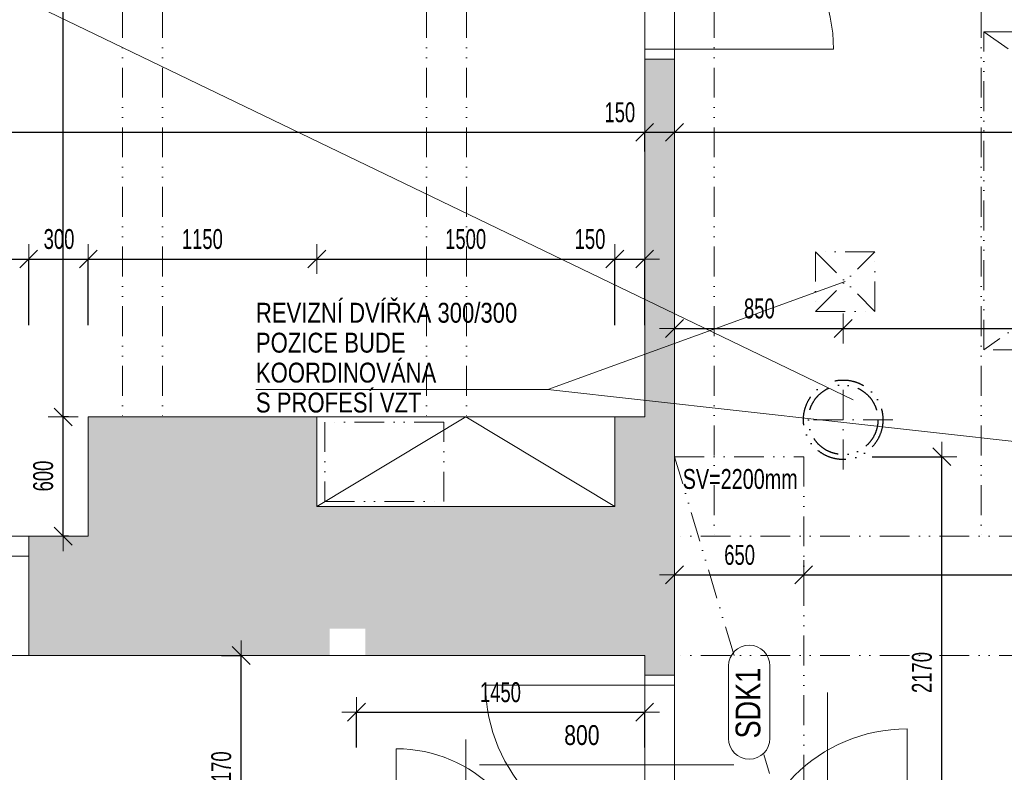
# Model space of a CAD drawing. Header units: millimetres. Extents: x -19372 to 59327, y -69634 to -42168.
# Tile 25 of 44: x -2853 to 2102, y -54755 to -50968. Entities that reach past the tile are written whole.
import ezdxf

# ---------------------------------------------------------------- set-up
doc = ezdxf.new("R2010")
doc.units = ezdxf.units.MM
doc.header["$PDMODE"] = 65
doc.linetypes.add('Cerchovana_1', pattern=[250, 150, -50, 0, -50])
doc.linetypes.add('JIS_09_15', pattern=[300, 150, -50, 0, -50, 0, -50])
for name, color, linetype, lineweight in [('XR$2$1.NP - STÁVAJÍCÍ_1', 7, 'Continuous', 25), ('XR$3$KOTY_1', 7, 'Continuous', 25), ('XR$4$VÝROBKY_1', 7, 'Continuous', 25), ('XR$7$1.NP - FILING_1', 7, 'Continuous', 25), ('XR$8$1.NP - NÁVRH_1', 7, 'Continuous', 25)]:
    doc.layers.add(name, color=color, linetype=linetype, lineweight=lineweight)
doc.styles.add('ARIAL', font='ARIAL.TTF')
doc.styles.add('ARIALNARROW', font='ARIALN.TTF')
doc.dimstyles.new('DIMSTYLE_3', dxfattribs={"dimtxt": 100, "dimasz": 150, "dimexe": 0, "dimexo": 0, "dimgap": 50, "dimtad": 2, "dimdec": 0, "dimrnd": 5, "dimdsep": 46, "dimtxsty": 'ARIALNARROW', "dimblk1": 'ALL_ML_STRICH', "dimblk2": 'ALL_ML_STRICH', "dimsah": 1, "dimcen": 0, "dimclrd": 6, "dimclre": 6, "dimclrt": 6, "dimadec": 0, "dimazin": 0, "dimtfac": 1, "dimtdec": 0, "dimtix": 1, "dimtmove": 2, "dimatfit": 3, "dimfxl": 0, "dimtzin": 0, "dimlwd": 0, "dimlwe": 13, "dimarcsym": 0})
doc.dimstyles.new('DIMSTYLE_4', dxfattribs={"dimtxt": 100, "dimasz": 150, "dimexe": 0, "dimexo": 0, "dimgap": 50, "dimtad": 2, "dimdec": 0, "dimrnd": 5, "dimdsep": 46, "dimtxsty": 'ARIALNARROW', "dimblk1": 'ALL_ML_STRICH', "dimblk2": 'ALL_ML_STRICH', "dimsah": 1, "dimcen": 0, "dimclrd": 6, "dimclre": 6, "dimclrt": 6, "dimadec": 0, "dimazin": 0, "dimtfac": 1, "dimtdec": 0, "dimtix": 1, "dimtmove": 2, "dimatfit": 3, "dimfxl": 0, "dimtvp": 1.2, "dimtzin": 0, "dimlwd": 0, "dimlwe": 13, "dimarcsym": 0})
doc.dimstyles.new('DIMSTYLE_5', dxfattribs={"dimtxt": 100, "dimasz": 150, "dimexe": 0, "dimexo": 0, "dimgap": 50, "dimtad": 2, "dimdec": 0, "dimrnd": 5, "dimdsep": 46, "dimtxsty": 'ARIALNARROW', "dimblk1": 'ALL_ML_STRICH', "dimblk2": 'ALL_ML_STRICH', "dimsah": 1, "dimcen": 0, "dimclrd": 6, "dimclre": 6, "dimclrt": 6, "dimadec": 0, "dimazin": 0, "dimtfac": 1, "dimtdec": 0, "dimtix": 1, "dimtmove": 2, "dimatfit": 3, "dimfxl": 0, "dimtvp": 1.2, "dimtzin": 0, "dimlwd": 0, "dimlwe": 13, "dimarcsym": 0})
doc.dimstyles.new('DIMSTYLE_7', dxfattribs={"dimtxt": 100, "dimasz": 150, "dimexe": 0, "dimexo": 0, "dimgap": 50, "dimtad": 2, "dimdec": 0, "dimrnd": 5, "dimzin": 12, "dimdsep": 46, "dimtxsty": 'ARIALNARROW', "dimblk1": 'ALL_ML_STRICH', "dimblk2": 'ALL_ML_STRICH', "dimsah": 1, "dimcen": 0, "dimclrd": 6, "dimclre": 6, "dimclrt": 6, "dimadec": 0, "dimazin": 0, "dimtfac": 1, "dimtdec": 0, "dimtix": 1, "dimtmove": 2, "dimatfit": 3, "dimfxl": 0, "dimtzin": 0, "dimlwd": 0, "dimlwe": 13, "dimarcsym": 0})
doc.dimstyles.new('DIMSTYLE_8', dxfattribs={"dimtxt": 100, "dimasz": 150, "dimexe": 0, "dimexo": 0, "dimgap": 50, "dimtad": 2, "dimdec": 0, "dimrnd": 5, "dimzin": 12, "dimdsep": 46, "dimtxsty": 'ARIALNARROW', "dimblk1": 'ALL_ML_STRICH', "dimblk2": 'ALL_ML_STRICH', "dimsah": 1, "dimcen": 0, "dimclrd": 6, "dimclre": 6, "dimclrt": 6, "dimadec": 0, "dimazin": 0, "dimtfac": 1, "dimtdec": 0, "dimtix": 1, "dimtmove": 2, "dimatfit": 3, "dimfxl": 0, "dimtzin": 0, "dimlwd": 0, "dimlwe": 13, "dimarcsym": 0})

# ---------------------------------------------------------------- blocks, each defined once
blk = doc.blocks.new('ALL_ML_STRICH')
at = {"color": 0, "linetype": 'ByBlock', "lineweight": -2}
for p, q in [((0, -0.5), (0, 0.5)), ((-1, 0), (0.5, 0)), ((-0.3, -0.3), (0.3, 0.3))]:
    blk.add_line(p, q, dxfattribs=at)
blk = doc.blocks.new('*D8')
at = {"layer": 'DEFPOINTS', "color": 6, "linetype": 'Continuous', "lineweight": 13}
for p in [(-11507.8, -51533.6), (-11507.8, -51534.2), (292.2, -51531.5)]:
    blk.add_point(p, dxfattribs=at)
at = {"layer": 'XR$3$KOTY_1', "color": 6, "linetype": 'Continuous', "lineweight": -2}
for p, q in [((-11507.8, -51633.6), (-11507.8, -51534.2)), ((-11507.8, -51534.2), (292.2, -51534.2)), ((292.2, -51631.5), (292.2, -51534.2))]:
    blk.add_line(p, q, dxfattribs=at)
at = {"layer": 'XR$3$KOTY_1', "color": 6, "linetype": 'Continuous', "lineweight": 13, "xscale": 150, "yscale": 150, "zscale": 150, "rotation": 180}
blk.add_blockref('ALL_ML_STRICH', (-11507.8, -51534.2), dxfattribs=at)
at = {"layer": 'XR$3$KOTY_1', "color": 6, "linetype": 'Continuous', "lineweight": 13, "xscale": 150, "yscale": 150, "zscale": 150}
blk.add_blockref('ALL_ML_STRICH', (292.2, -51534.2), dxfattribs=at)
at = {"layer": 'XR$3$KOTY_1', "color": 6, "linetype": 'Continuous', "lineweight": 13, "insert": (-5612.5, -51434.2), "char_height": 100, "width": 405.714, "attachment_point": 5, "style": 'ARIALNARROW'}
blk.add_mtext('\\W0.81;\\A1;{11800}', dxfattribs=at)
blk = doc.blocks.new('*D9')
at = {"layer": 'DEFPOINTS', "color": 6, "linetype": 'Continuous', "lineweight": 13}
for p in [(292.2, -51531.5), (292.2, -51534.2), (442.2, -51534.2)]:
    blk.add_point(p, dxfattribs=at)
at = {"layer": 'XR$3$KOTY_1', "color": 6, "linetype": 'Continuous', "lineweight": -2}
for p, q in [((292.2, -51631.5), (292.2, -51534.2)), ((292.2, -51534.2), (442.2, -51534.2)), ((442.2, -51534.2), (442.2, -51534.2))]:
    blk.add_line(p, q, dxfattribs=at)
at = {"layer": 'XR$3$KOTY_1', "color": 6, "linetype": 'Continuous', "lineweight": 13, "xscale": 150, "yscale": 150, "zscale": 150, "rotation": 180}
blk.add_blockref('ALL_ML_STRICH', (292.2, -51534.2), dxfattribs=at)
at = {"layer": 'XR$3$KOTY_1', "color": 6, "linetype": 'Continuous', "lineweight": 13, "xscale": 150, "yscale": 150, "zscale": 150}
blk.add_blockref('ALL_ML_STRICH', (442.2, -51534.2), dxfattribs=at)
at = {"layer": 'XR$3$KOTY_1', "color": 6, "linetype": 'Continuous', "lineweight": 13, "insert": (167, -51434.2), "char_height": 100, "width": 243.429, "attachment_point": 5, "style": 'ARIALNARROW'}
blk.add_mtext('\\W0.81;\\A1;{150}', dxfattribs=at)
blk = doc.blocks.new('*D10')
at = {"layer": 'DEFPOINTS', "color": 6, "linetype": 'Continuous', "lineweight": 13}
for p in [(442.2, -51534.2), (442.2, -51534.2), (5227.2, -51534.6)]:
    blk.add_point(p, dxfattribs=at)
at = {"layer": 'XR$3$KOTY_1', "color": 6, "linetype": 'Continuous', "lineweight": -2}
for p, q in [((5227.2, -51434.6), (5227.2, -51534.2)), ((442.2, -51534.2), (442.2, -51534.2)), ((442.2, -51534.2), (5227.2, -51534.2))]:
    blk.add_line(p, q, dxfattribs=at)
at = {"layer": 'XR$3$KOTY_1', "color": 6, "linetype": 'Continuous', "lineweight": 13, "xscale": 150, "yscale": 150, "zscale": 150, "rotation": 180}
blk.add_blockref('ALL_ML_STRICH', (442.2, -51534.2), dxfattribs=at)
at = {"layer": 'XR$3$KOTY_1', "color": 6, "linetype": 'Continuous', "lineweight": 13, "xscale": 150, "yscale": 150, "zscale": 150}
blk.add_blockref('ALL_ML_STRICH', (5227.2, -51534.2), dxfattribs=at)
at = {"layer": 'XR$3$KOTY_1', "color": 6, "linetype": 'Continuous', "lineweight": 13, "insert": (2833.6, -51434.2), "char_height": 100, "width": 324.571, "attachment_point": 5, "style": 'ARIALNARROW'}
blk.add_mtext('\\W0.81;\\A1;{4785}', dxfattribs=at)
blk = doc.blocks.new('*D69')
at = {"layer": 'DEFPOINTS', "color": 6, "linetype": 'Continuous', "lineweight": 13}
for p in [(142.2, -52171.9), (142.2, -52605), (292.2, -52605)]:
    blk.add_point(p, dxfattribs=at)
at = {"layer": 'XR$3$KOTY_1', "color": 6, "linetype": 'Continuous', "lineweight": -2}
for p, q in [((142.2, -52505), (142.2, -52171.9)), ((142.2, -52171.9), (292.2, -52171.9)), ((292.2, -52505), (292.2, -52171.9))]:
    blk.add_line(p, q, dxfattribs=at)
at = {"layer": 'XR$3$KOTY_1', "color": 6, "linetype": 'Continuous', "lineweight": 13, "xscale": 150, "yscale": 150, "zscale": 150, "rotation": 180}
blk.add_blockref('ALL_ML_STRICH', (142.2, -52171.9), dxfattribs=at)
at = {"layer": 'XR$3$KOTY_1', "color": 6, "linetype": 'Continuous', "lineweight": 13, "xscale": 150, "yscale": 150, "zscale": 150}
blk.add_blockref('ALL_ML_STRICH', (292.2, -52171.9), dxfattribs=at)
at = {"layer": 'XR$3$KOTY_1', "color": 6, "linetype": 'Continuous', "lineweight": 13, "insert": (17, -52071.9), "char_height": 100, "width": 243.429, "attachment_point": 5, "style": 'ARIALNARROW'}
blk.add_mtext('\\W0.81;\\A1;{150}', dxfattribs=at)
blk = doc.blocks.new('*D70')
at = {"layer": 'DEFPOINTS', "color": 6, "linetype": 'Continuous', "lineweight": 13}
for p in [(-2807.8, -52171.9), (-2807.8, -52605), (-2507.8, -52605)]:
    blk.add_point(p, dxfattribs=at)
at = {"layer": 'XR$3$KOTY_1', "color": 6, "linetype": 'Continuous', "lineweight": -2}
for p, q in [((-2807.8, -52505), (-2807.8, -52171.9)), ((-2807.8, -52171.9), (-2507.8, -52171.9)), ((-2507.8, -52505), (-2507.8, -52171.9))]:
    blk.add_line(p, q, dxfattribs=at)
at = {"layer": 'XR$3$KOTY_1', "color": 6, "linetype": 'Continuous', "lineweight": 13, "xscale": 150, "yscale": 150, "zscale": 150, "rotation": 180}
blk.add_blockref('ALL_ML_STRICH', (-2807.8, -52171.9), dxfattribs=at)
at = {"layer": 'XR$3$KOTY_1', "color": 6, "linetype": 'Continuous', "lineweight": 13, "xscale": 150, "yscale": 150, "zscale": 150}
blk.add_blockref('ALL_ML_STRICH', (-2507.8, -52171.9), dxfattribs=at)
at = {"layer": 'XR$3$KOTY_1', "color": 6, "linetype": 'Continuous', "lineweight": 13, "insert": (-2655.3, -52071.9), "char_height": 100, "width": 243.429, "attachment_point": 5, "style": 'ARIALNARROW'}
blk.add_mtext('\\W0.81;\\A1;{300}', dxfattribs=at)
blk = doc.blocks.new('*D71')
at = {"layer": 'DEFPOINTS', "color": 6, "linetype": 'Continuous', "lineweight": 13}
for p in [(-3707.8, -52171.9), (-3707.8, -52605), (-2807.8, -52605)]:
    blk.add_point(p, dxfattribs=at)
at = {"layer": 'XR$3$KOTY_1', "color": 6, "linetype": 'Continuous', "lineweight": -2}
for p, q in [((-3707.8, -52505), (-3707.8, -52171.9)), ((-3707.8, -52171.9), (-2807.8, -52171.9)), ((-2807.8, -52505), (-2807.8, -52171.9))]:
    blk.add_line(p, q, dxfattribs=at)
at = {"layer": 'XR$3$KOTY_1', "color": 6, "linetype": 'Continuous', "lineweight": 13, "xscale": 150, "yscale": 150, "zscale": 150, "rotation": 180}
blk.add_blockref('ALL_ML_STRICH', (-3707.8, -52171.9), dxfattribs=at)
at = {"layer": 'XR$3$KOTY_1', "color": 6, "linetype": 'Continuous', "lineweight": 13, "xscale": 150, "yscale": 150, "zscale": 150}
blk.add_blockref('ALL_ML_STRICH', (-2807.8, -52171.9), dxfattribs=at)
at = {"layer": 'XR$3$KOTY_1', "color": 6, "linetype": 'Continuous', "lineweight": 13, "insert": (-3255.3, -52071.9), "char_height": 100, "width": 243.429, "attachment_point": 5, "style": 'ARIALNARROW'}
blk.add_mtext('\\W0.81;\\A1;{900}', dxfattribs=at)
blk = doc.blocks.new('*D93')
at = {"layer": 'DEFPOINTS', "color": 6, "linetype": 'Continuous', "lineweight": 13}
for p in [(-1738.3, -54166.7), (-1738.3, -55336.7), (-1345.7, -55336.7)]:
    blk.add_point(p, dxfattribs=at)
at = {"layer": 'XR$3$KOTY_1', "color": 6, "linetype": 'Continuous', "lineweight": -2}
for p, q in [((-1838.3, -54166.7), (-1738.3, -54166.7)), ((-1738.3, -55336.7), (-1738.3, -54166.7)), ((-1445.7, -55336.7), (-1738.3, -55336.7))]:
    blk.add_line(p, q, dxfattribs=at)
at = {"layer": 'XR$3$KOTY_1', "color": 6, "linetype": 'Continuous', "lineweight": 13, "xscale": 150, "yscale": 150, "zscale": 150}
for p, rotation in [((-1738.3, -54166.7), 90), ((-1738.3, -55336.7), 270)]:
    blk.add_blockref('ALL_ML_STRICH', p, dxfattribs=dict(at, rotation=rotation))
at = {"layer": 'XR$3$KOTY_1', "color": 6, "linetype": 'Continuous', "lineweight": 13, "insert": (-1838.3, -54752.7), "char_height": 100, "width": 324.571, "attachment_point": 5, "rotation": 90, "style": 'ARIALNARROW'}
blk.add_mtext('\\W0.81;\\A1;{1170}', dxfattribs=at)
blk = doc.blocks.new('*D94')
at = {"layer": 'DEFPOINTS', "color": 6, "linetype": 'Continuous', "lineweight": 13}
for p in [(-1157.8, -54452.6), (-1157.8, -54730.7), (292.2, -54730.7)]:
    blk.add_point(p, dxfattribs=at)
at = {"layer": 'XR$3$KOTY_1', "color": 6, "linetype": 'Continuous', "lineweight": -2}
for p, q in [((-1157.8, -54630.7), (-1157.8, -54452.6)), ((-1157.8, -54452.6), (292.2, -54452.6)), ((292.2, -54630.7), (292.2, -54452.6))]:
    blk.add_line(p, q, dxfattribs=at)
at = {"layer": 'XR$3$KOTY_1', "color": 6, "linetype": 'Continuous', "lineweight": 13, "xscale": 150, "yscale": 150, "zscale": 150, "rotation": 180}
blk.add_blockref('ALL_ML_STRICH', (-1157.8, -54452.6), dxfattribs=at)
at = {"layer": 'XR$3$KOTY_1', "color": 6, "linetype": 'Continuous', "lineweight": 13, "xscale": 150, "yscale": 150, "zscale": 150}
blk.add_blockref('ALL_ML_STRICH', (292.2, -54452.6), dxfattribs=at)
at = {"layer": 'XR$3$KOTY_1', "color": 6, "linetype": 'Continuous', "lineweight": 13, "insert": (-433.9, -54352.6), "char_height": 100, "width": 324.571, "attachment_point": 5, "style": 'ARIALNARROW'}
blk.add_mtext('\\W0.81;\\A1;{1450}', dxfattribs=at)
blk = doc.blocks.new('*D104')
at = {"layer": 'DEFPOINTS', "color": 6, "linetype": 'Continuous', "lineweight": 13}
for p in [(-2507.8, -52966.7), (-2634.7, -53566.7), (-2507.8, -53566.7)]:
    blk.add_point(p, dxfattribs=at)
at = {"layer": 'XR$3$KOTY_1', "color": 6, "linetype": 'Continuous', "lineweight": -2}
for p, q in [((-2607.8, -52966.7), (-2634.7, -52966.7)), ((-2634.7, -53566.7), (-2634.7, -52966.7)), ((-2607.8, -53566.7), (-2634.7, -53566.7))]:
    blk.add_line(p, q, dxfattribs=at)
at = {"layer": 'XR$3$KOTY_1', "color": 6, "linetype": 'Continuous', "lineweight": 13, "xscale": 150, "yscale": 150, "zscale": 150}
for p, rotation in [((-2634.7, -52966.7), 90), ((-2634.7, -53566.7), 270)]:
    blk.add_blockref('ALL_ML_STRICH', p, dxfattribs=dict(at, rotation=rotation))
at = {"layer": 'XR$3$KOTY_1', "color": 6, "linetype": 'Continuous', "lineweight": 13, "insert": (-2734.7, -53264.1), "char_height": 100, "width": 243.429, "attachment_point": 5, "rotation": 90, "style": 'ARIALNARROW'}
blk.add_mtext('\\W0.81;\\A1;{600}', dxfattribs=at)
blk = doc.blocks.new('*D105')
at = {"layer": 'DEFPOINTS', "color": 6, "linetype": 'Continuous', "lineweight": 13}
for p in [(-2634.7, -47606.7), (-2634.7, -52966.7), (-2507.8, -52966.7)]:
    blk.add_point(p, dxfattribs=at)
at = {"layer": 'XR$3$KOTY_1', "color": 6, "linetype": 'Continuous', "lineweight": -2}
for p, q in [((-2734.7, -47606.7), (-2634.7, -47606.7)), ((-2634.7, -52966.7), (-2634.7, -47606.7)), ((-2607.8, -52966.7), (-2634.7, -52966.7))]:
    blk.add_line(p, q, dxfattribs=at)
at = {"layer": 'XR$3$KOTY_1', "color": 6, "linetype": 'Continuous', "lineweight": 13, "xscale": 150, "yscale": 150, "zscale": 150}
for p, rotation in [((-2634.7, -47606.7), 90), ((-2634.7, -52966.7), 270)]:
    blk.add_blockref('ALL_ML_STRICH', p, dxfattribs=dict(at, rotation=rotation))
at = {"layer": 'XR$3$KOTY_1', "color": 6, "linetype": 'Continuous', "lineweight": 13, "insert": (-2734.7, -50287.7), "char_height": 100, "width": 324.571, "attachment_point": 5, "rotation": 90, "style": 'ARIALNARROW'}
blk.add_mtext('\\W0.81;\\A1;{5360}', dxfattribs=at)
blk = doc.blocks.new('*D145')
at = {"layer": 'DEFPOINTS', "color": 6, "linetype": 'Continuous', "lineweight": 13}
for p in [(442.2, -53761.6), (442.2, -54166.7), (1092.2, -54166.7)]:
    blk.add_point(p, dxfattribs=at)
at = {"layer": 'XR$3$KOTY_1', "color": 6, "linetype": 'Continuous', "lineweight": -2}
for p, q in [((442.2, -53761.6), (442.2, -53761.6)), ((442.2, -53761.6), (1092.2, -53761.6)), ((1092.2, -53761.6), (1092.2, -53761.6))]:
    blk.add_line(p, q, dxfattribs=at)
at = {"layer": 'XR$3$KOTY_1', "color": 6, "linetype": 'Continuous', "lineweight": 13, "xscale": 150, "yscale": 150, "zscale": 150, "rotation": 180}
blk.add_blockref('ALL_ML_STRICH', (442.2, -53761.6), dxfattribs=at)
at = {"layer": 'XR$3$KOTY_1', "color": 6, "linetype": 'Continuous', "lineweight": 13, "xscale": 150, "yscale": 150, "zscale": 150}
blk.add_blockref('ALL_ML_STRICH', (1092.2, -53761.6), dxfattribs=at)
at = {"layer": 'XR$3$KOTY_1', "color": 6, "linetype": 'Continuous', "lineweight": 13, "insert": (769.7, -53661.6), "char_height": 100, "width": 243.429, "attachment_point": 5, "style": 'ARIALNARROW'}
blk.add_mtext('\\W0.81;\\A1;{650}', dxfattribs=at)
blk = doc.blocks.new('*D146')
at = {"layer": 'DEFPOINTS', "color": 6, "linetype": 'Continuous', "lineweight": 13}
for p in [(1092.2, -53761.6), (4577.2, -54118.5), (1092.2, -54166.7)]:
    blk.add_point(p, dxfattribs=at)
at = {"layer": 'XR$3$KOTY_1', "color": 6, "linetype": 'Continuous', "lineweight": -2}
for p, q in [((1092.2, -53761.6), (1092.2, -53761.6)), ((1092.2, -53761.6), (4577.2, -53761.6)), ((4577.2, -53761.6), (4577.2, -53761.6))]:
    blk.add_line(p, q, dxfattribs=at)
at = {"layer": 'XR$3$KOTY_1', "color": 6, "linetype": 'Continuous', "lineweight": 13, "xscale": 150, "yscale": 150, "zscale": 150, "rotation": 180}
blk.add_blockref('ALL_ML_STRICH', (1092.2, -53761.6), dxfattribs=at)
at = {"layer": 'XR$3$KOTY_1', "color": 6, "linetype": 'Continuous', "lineweight": 13, "xscale": 150, "yscale": 150, "zscale": 150}
blk.add_blockref('ALL_ML_STRICH', (4577.2, -53761.6), dxfattribs=at)
at = {"layer": 'XR$3$KOTY_1', "color": 6, "linetype": 'Continuous', "lineweight": 13, "insert": (2833.6, -53661.6), "char_height": 100, "width": 324.571, "attachment_point": 5, "style": 'ARIALNARROW'}
blk.add_mtext('\\W0.81;\\A1;{3485}', dxfattribs=at)
blk = doc.blocks.new('*D277')
at = {"layer": 'DEFPOINTS', "color": 6, "linetype": 'Continuous', "lineweight": 13}
for p in [(-1357.8, -52171.9), (142.2, -52605), (-1357.8, -52715)]:
    blk.add_point(p, dxfattribs=at)
at = {"layer": 'XR$3$KOTY_1', "color": 6, "linetype": 'Continuous', "lineweight": -2}
for p, q in [((-1357.8, -52171.9), (-1357.8, -52171.9)), ((-1357.8, -52171.9), (142.2, -52171.9)), ((142.2, -52505), (142.2, -52171.9))]:
    blk.add_line(p, q, dxfattribs=at)
at = {"layer": 'XR$3$KOTY_1', "color": 6, "linetype": 'Continuous', "lineweight": 13, "xscale": 150, "yscale": 150, "zscale": 150, "rotation": 180}
blk.add_blockref('ALL_ML_STRICH', (-1357.8, -52171.9), dxfattribs=at)
at = {"layer": 'XR$3$KOTY_1', "color": 6, "linetype": 'Continuous', "lineweight": 13, "xscale": 150, "yscale": 150, "zscale": 150}
blk.add_blockref('ALL_ML_STRICH', (142.2, -52171.9), dxfattribs=at)
at = {"layer": 'XR$3$KOTY_1', "color": 6, "linetype": 'Continuous', "lineweight": 13, "insert": (-608.9, -52071.9), "char_height": 100, "width": 324.571, "attachment_point": 5, "style": 'ARIALNARROW'}
blk.add_mtext('\\W0.81;\\A1;{1500}', dxfattribs=at)
blk = doc.blocks.new('*D278')
at = {"layer": 'DEFPOINTS', "color": 6, "linetype": 'Continuous', "lineweight": 13}
for p in [(-2507.8, -52171.9), (-2507.8, -52605), (-1357.8, -52715)]:
    blk.add_point(p, dxfattribs=at)
at = {"layer": 'XR$3$KOTY_1', "color": 6, "linetype": 'Continuous', "lineweight": -2}
for p, q in [((-2507.8, -52505), (-2507.8, -52171.9)), ((-2507.8, -52171.9), (-1357.8, -52171.9)), ((-1357.8, -52171.9), (-1357.8, -52171.9))]:
    blk.add_line(p, q, dxfattribs=at)
at = {"layer": 'XR$3$KOTY_1', "color": 6, "linetype": 'Continuous', "lineweight": 13, "xscale": 150, "yscale": 150, "zscale": 150, "rotation": 180}
blk.add_blockref('ALL_ML_STRICH', (-2507.8, -52171.9), dxfattribs=at)
at = {"layer": 'XR$3$KOTY_1', "color": 6, "linetype": 'Continuous', "lineweight": 13, "xscale": 150, "yscale": 150, "zscale": 150}
blk.add_blockref('ALL_ML_STRICH', (-1357.8, -52171.9), dxfattribs=at)
at = {"layer": 'XR$3$KOTY_1', "color": 6, "linetype": 'Continuous', "lineweight": 13, "insert": (-1933.9, -52071.9), "char_height": 100, "width": 324.571, "attachment_point": 5, "style": 'ARIALNARROW'}
blk.add_mtext('\\W0.81;\\A1;{1150}', dxfattribs=at)
blk = doc.blocks.new('*D294')
at = {"layer": 'DEFPOINTS', "color": 6, "linetype": 'Continuous', "lineweight": 13}
for p in [(1092.2, -53166.7), (1092.2, -55336.7), (1787.3, -55336.7)]:
    blk.add_point(p, dxfattribs=at)
at = {"layer": 'XR$3$KOTY_1', "color": 6, "linetype": 'Continuous', "lineweight": -2}
for p, q in [((1437.3, -53166.7), (1787.3, -53166.7)), ((1787.3, -55336.7), (1787.3, -53166.7)), ((1787.3, -55336.7), (1787.3, -55336.7))]:
    blk.add_line(p, q, dxfattribs=at)
at = {"layer": 'XR$3$KOTY_1', "color": 6, "linetype": 'Continuous', "lineweight": 13, "xscale": 150, "yscale": 150, "zscale": 150}
for p, rotation in [((1787.3, -53166.7), 90), ((1787.3, -55336.7), 270)]:
    blk.add_blockref('ALL_ML_STRICH', p, dxfattribs=dict(at, rotation=rotation))
at = {"layer": 'XR$3$KOTY_1', "color": 6, "linetype": 'Continuous', "lineweight": 13, "insert": (1687.3, -54252.7), "char_height": 100, "width": 324.571, "attachment_point": 5, "rotation": 90, "style": 'ARIALNARROW'}
blk.add_mtext('\\W0.81;\\A1;{2170}', dxfattribs=at)
blk = doc.blocks.new('*D296')
at = {"layer": 'DEFPOINTS', "color": 6, "linetype": 'Continuous', "lineweight": 13}
for p in [(442.2, -52521.3), (442.2, -52849.6), (1290.9, -52980.8)]:
    blk.add_point(p, dxfattribs=at)
at = {"layer": 'XR$3$KOTY_1', "color": 6, "linetype": 'Continuous', "lineweight": -2}
for p, q in [((442.2, -52521.3), (442.2, -52521.3)), ((442.2, -52521.3), (1290.9, -52521.3)), ((1290.9, -52521.3), (1290.9, -52521.3))]:
    blk.add_line(p, q, dxfattribs=at)
at = {"layer": 'XR$3$KOTY_1', "color": 6, "linetype": 'Continuous', "lineweight": 13, "xscale": 150, "yscale": 150, "zscale": 150, "rotation": 180}
blk.add_blockref('ALL_ML_STRICH', (442.2, -52521.3), dxfattribs=at)
at = {"layer": 'XR$3$KOTY_1', "color": 6, "linetype": 'Continuous', "lineweight": 13, "xscale": 150, "yscale": 150, "zscale": 150}
blk.add_blockref('ALL_ML_STRICH', (1290.9, -52521.3), dxfattribs=at)
at = {"layer": 'XR$3$KOTY_1', "color": 6, "linetype": 'Continuous', "lineweight": 13, "insert": (869.1, -52421.3), "char_height": 100, "width": 243.429, "attachment_point": 5, "style": 'ARIALNARROW'}
blk.add_mtext('\\W0.81;\\A1;{850}', dxfattribs=at)
blk = doc.blocks.new('*D297')
at = {"layer": 'DEFPOINTS', "color": 6, "linetype": 'Continuous', "lineweight": 13}
for p in [(1290.9, -52521.3), (1290.9, -52980.8), (4378.4, -52980.8)]:
    blk.add_point(p, dxfattribs=at)
at = {"layer": 'XR$3$KOTY_1', "color": 6, "linetype": 'Continuous', "lineweight": -2}
for p, q in [((1290.9, -52521.3), (1290.9, -52521.3)), ((1290.9, -52521.3), (4378.4, -52521.3)), ((4378.4, -52521.3), (4378.4, -52521.3))]:
    blk.add_line(p, q, dxfattribs=at)
at = {"layer": 'XR$3$KOTY_1', "color": 6, "linetype": 'Continuous', "lineweight": 13, "xscale": 150, "yscale": 150, "zscale": 150, "rotation": 180}
blk.add_blockref('ALL_ML_STRICH', (1290.9, -52521.3), dxfattribs=at)
at = {"layer": 'XR$3$KOTY_1', "color": 6, "linetype": 'Continuous', "lineweight": 13, "xscale": 150, "yscale": 150, "zscale": 150}
blk.add_blockref('ALL_ML_STRICH', (4378.4, -52521.3), dxfattribs=at)
at = {"layer": 'XR$3$KOTY_1', "color": 6, "linetype": 'Continuous', "lineweight": 13, "insert": (2833.6, -52421.3), "char_height": 100, "width": 324.571, "attachment_point": 5, "style": 'ARIALNARROW'}
blk.add_mtext('\\W0.81;\\A1;{3085}', dxfattribs=at)

msp = doc.modelspace()

# ---------------------------------------------------------------- hatches: boundary and pattern name
at = {"layer": 'XR$7$1.NP - FILING_1', "linetype": 'Continuous', "lineweight": 13}
msp.add_hatch(color=254, dxfattribs=at).paths.add_polyline_path([(-1113.5, -54166.7), (292.2, -54166.7), (292.2, -54266.7), (442.2, -54266.7), (442.2, -51166.7), (292.2, -51166.7), (292.2, -52966.7), (142.2, -52966.7), (142.2, -53416.7), (-1357.8, -53416.7), (-1357.8, -52966.7), (-2507.8, -52966.7), (-2507.8, -53566.7), (-2807.8, -53566.7), (-2807.8, -54166.7), (-1293.6, -54166.7), (-1293.6, -54032.2), (-1113.5, -54032.2)])

# ---------------------------------------------------------------- linework, layer by layer
at = {"layer": 'XR$2$1.NP - STÁVAJÍCÍ_1', "color": 8, "linetype": 'JIS_09_15', "lineweight": 13}
for p, q in [((-2335.3, -47606.7), (-2335.3, -52966.7)), ((-2135.3, -47606.7), (-2135.3, -52966.7)), ((-805.3, -47606.7), (-805.3, -52966.7)), ((-605.3, -47606.7), (-605.3, -52966.7)), ((642.2, -47606.7), (642.2, -53566.7)), ((1984.7, -47606.7), (1984.7, -53566.7)), ((5227.2, -53566.7), (442.2, -53566.7)), ((-2807.8, -54166.7), (-3707.8, -54166.7)), ((5227.2, -54166.7), (442.2, -54166.7))]:
    msp.add_line(p, q, dxfattribs=at)
at = {"layer": 'XR$2$1.NP - STÁVAJÍCÍ_1', "color": 8, "linetype": 'Continuous', "lineweight": 13}
for p, q in [((292.2, -51166.7), (292.2, -50266.7)), ((442.2, -50266.7), (442.2, -51166.7)), ((442.2, -51116.7), (292.2, -51116.7)), ((442.2, -51116.7), (1242.2, -51116.7)), ((142.2, -52966.7), (-1357.8, -52966.7)), ((-607.8, -52966.7), (-1357.8, -53416.7)), ((142.2, -53416.7), (-607.8, -52966.7)), ((-2807.8, -53566.7), (-3707.8, -53566.7)), ((-2807.8, -53666.7), (-3707.8, -53666.7)), ((292.2, -55166.7), (292.2, -54266.7)), ((442.2, -54266.7), (442.2, -55166.7)), ((292.2, -54316.7), (-507.8, -54316.7)), ((442.2, -54316.7), (292.2, -54316.7)), ((1212.2, -54353.9), (1212.2, -55634.8)), ((1612.2, -55336.7), (1612.2, -54536.7)), ((-607.8, -54590.6), (-607.8, -55478.4)), ((-957.8, -55336.7), (-957.8, -54636.7)), ((741, -54716.7), (-539.9, -54716.7))]:
    msp.add_line(p, q, dxfattribs=at)
at = {"layer": 'XR$2$1.NP - STÁVAJÍCÍ_1', "color": 8, "linetype": 'Continuous', "lineweight": 18}
for p, q in [((292.2, -51166.7), (292.2, -52966.7)), ((442.2, -51166.7), (292.2, -51166.7)), ((442.2, -51166.7), (442.2, -54266.7)), ((442.2, -51166.7), (442.2, -54266.7)), ((-2507.8, -53416.7), (-2507.8, -52966.7)), ((-2507.8, -53566.7), (-2507.8, -52966.7)), ((-1357.8, -52966.7), (-2507.8, -52966.7)), ((-1357.8, -53416.7), (-1357.8, -52966.7)), ((-1357.8, -53416.7), (-1357.8, -52966.7)), ((142.2, -53416.7), (142.2, -52966.7)), ((292.2, -52966.7), (142.2, -52966.7)), ((-1357.8, -53416.7), (142.2, -53416.7)), ((-2807.8, -53566.7), (-2507.8, -53566.7)), ((-2807.8, -54166.7), (-2807.8, -53566.7)), ((-2807.8, -54166.7), (292.2, -54166.7)), ((292.2, -54266.7), (292.2, -54166.7)), ((442.2, -54266.7), (292.2, -54266.7))]:
    msp.add_line(p, q, dxfattribs=at)
at = {"layer": 'XR$2$1.NP - STÁVAJÍCÍ_1', "color": 8, "linetype": 'JIS_09_15', "lineweight": 13}
msp.add_lwpolyline([(-718.3, -53392.1), (-718.3, -52992.1), (-1318.3, -52992.1), (-1318.3, -53392.1), (-718.3, -53392.1)], close=True, dxfattribs=at)
at = {"layer": 'XR$2$1.NP - STÁVAJÍCÍ_1', "color": 8, "linetype": 'Continuous', "lineweight": 13}
for centre, radius, start, end in [((442.2, -51116.7), 800, 0, 90), ((292.2, -54316.7), 800, 180, 270), ((1612.2, -55336.7), 800, 90, 180), ((-957.8, -55336.7), 700, 0, 90)]:
    msp.add_arc(centre, radius, start, end, dxfattribs=at)
at = {"layer": 'XR$3$KOTY_1', "color": 7, "linetype": 'Continuous', "lineweight": 13}
for p, q in [((-2954, -50809), (1340.9, -52880.8)), ((1300.9, -52285.6), (-195, -52829)), ((-1664.4, -52829), (-195, -52829)), ((-195, -52829), (4406.9, -53341.8))]:
    msp.add_line(p, q, dxfattribs=at)
at = {"layer": 'XR$3$KOTY_1', "color": 7, "linetype": 'JIS_09_15', "lineweight": 13}
for p, q in [((741.7, -54166.7), (442.2, -53166.7)), ((1092.2, -55336.7), (890.9, -54664.8))]:
    msp.add_line(p, q, dxfattribs=at)
at = {"layer": 'XR$3$KOTY_1', "color": 3, "linetype": 'Continuous', "lineweight": 13}
for p, q in [((713.7, -54219.7), (713.7, -54584.6)), ((922.1, -54219.7), (922.1, -54584.6))]:
    msp.add_line(p, q, dxfattribs=at)
for centre, start, end in [((817.9, -54219.7), 0, 180), ((817.9, -54584.6), 180, 0)]:
    msp.add_arc(centre, 104.2, start, end, dxfattribs=at)
at = {"layer": 'XR$4$VÝROBKY_1', "color": 7, "linetype": 'JIS_09_15', "lineweight": 13}
for p, q in [((1998.7, -51028.2), (4297.4, -51028.2)), ((1998.7, -52628.3), (1998.7, -51028.2)), ((1998.7, -51028.2), (4297.4, -52628.3)), ((4297.4, -51028.2), (1998.7, -52628.3)), ((1450.9, -52135.6), (1150.9, -52135.6)), ((1150.9, -52135.6), (1150.9, -52435.6)), ((1150.9, -52435.6), (1450.9, -52135.6)), ((1150.9, -52135.6), (1450.9, -52435.6)), ((1450.9, -52435.6), (1450.9, -52135.6)), ((1150.9, -52435.6), (1450.9, -52435.6)), ((4297.4, -52628.3), (1998.7, -52628.3))]:
    msp.add_line(p, q, dxfattribs=at)
at = {"layer": 'XR$4$VÝROBKY_1', "color": 5, "linetype": 'Cerchovana_1', "lineweight": 13}
for p, q in [((1290.9, -53230.8), (1290.9, -52730.8)), ((1540.9, -52980.8), (1040.9, -52980.8))]:
    msp.add_line(p, q, dxfattribs=at)
at = {"layer": 'XR$4$VÝROBKY_1', "color": 5, "linetype": 'JIS_09_15', "lineweight": 25}
for radius in [200, 175]:
    msp.add_circle((1290.9, -52980.8), radius, dxfattribs=at)
at = {"layer": 'XR$8$1.NP - NÁVRH_1', "color": 7, "linetype": 'JIS_09_15', "lineweight": 13}
for p, q in [((442.2, -53166.7), (1092.2, -53166.7)), ((1092.2, -53166.7), (1092.2, -55336.7))]:
    msp.add_line(p, q, dxfattribs=at)

# ---------------------------------------------------------------- texts
at = {"layer": 'XR$2$1.NP - STÁVAJÍCÍ_1', "color": 8, "linetype": 'Continuous', "lineweight": 18, "insert": (-24, -54568.2), "char_height": 100, "width": 225.547, "attachment_point": 5, "style": 'ARIALNARROW'}
msp.add_mtext('\\W0.93;800', dxfattribs=at)
at = {"layer": 'XR$3$KOTY_1', "color": 7, "linetype": 'Continuous', "lineweight": 13, "insert": (-1664.4, -52392.3), "char_height": 100, "width": 1518.055, "attachment_point": 1, "line_spacing_factor": 0.903614, "style": 'ARIALNARROW'}
msp.add_mtext('\\W0.97;REVIZNÍ DVÍŘKA 300/300\\PPOZICE BUDE KOORDINOVÁNA\\PS PROFESÍ VZT', dxfattribs=at)
at = {"layer": 'XR$3$KOTY_1', "color": 7, "linetype": 'Continuous', "lineweight": 18, "insert": (483.3, -53330.2), "char_height": 100, "width": 624.914, "attachment_point": 7, "style": 'ARIALNARROW'}
msp.add_mtext('\\W0.87;SV=2200mm', dxfattribs=at)
at = {"layer": 'XR$3$KOTY_1', "color": 3, "linetype": 'Continuous', "lineweight": 13, "insert": (876.2, -54584.6), "char_height": 125, "width": 413.84, "attachment_point": 7, "rotation": 90, "style": 'ARIAL'}
msp.add_mtext('\\W0.78;SDK1', dxfattribs=at)

# ---------------------------------------------------------------- dimensions: what is measured, and where the dimension line sits
at = {"layer": 'XR$3$KOTY_1', "color": 6, "linetype": 'Continuous', "lineweight": 13}
for base, p1, p2, dimstyle, picture, middle in [((-2634.7, -47606.7), (-2607.8, -52966.7), (-2734.7, -47606.7), 'DIMSTYLE_3', '*D105', (-2734.7, -50287.7)), ((-2634.7, -52966.7), (-2607.8, -53566.7), (-2607.8, -52966.7), 'DIMSTYLE_3', '*D104', (-2734.7, -53264.1)), ((1787.3, -53166.7), (1787.3, -55336.7), (1437.3, -53166.7), 'DIMSTYLE_8', '*D294', (1687.3, -54252.7)), ((-1738.3, -54166.7), (-1445.7, -55336.7), (-1838.3, -54166.7), 'DIMSTYLE_3', '*D93', (-1838.3, -54752.7))]:
    dim = msp.add_linear_dim(base=base, p1=p1, p2=p2, angle=90, dimstyle=dimstyle, override={"dimpost": '<>', "dimclrd": 6, "dimclre": 6, "dimclrt": 6, "dimlwd": 0, "dimlwe": 13}, dxfattribs=at)
    dim.commit()
    dim.dimension.update_dxf_attribs({"geometry": picture, "text_midpoint": middle, "dimtype": 160})
for base, p1, p2, dimstyle, picture, middle in [((292.2, -51534.2), (-11507.8, -51633.6), (292.2, -51631.5), 'DIMSTYLE_3', '*D8', (-5612.5, -51434.2)), ((442.2, -51534.2), (292.2, -51631.5), (442.2, -51534.2), 'DIMSTYLE_4', '*D9', (167, -51434.2)), ((5227.2, -51534.2), (442.2, -51534.2), (5227.2, -51434.6), 'DIMSTYLE_3', '*D10', (2833.6, -51434.2)), ((-2807.8, -52171.9), (-3707.8, -52505), (-2807.8, -52505), 'DIMSTYLE_3', '*D71', (-3255.3, -52071.9)), ((-2507.8, -52171.9), (-2807.8, -52505), (-2507.8, -52505), 'DIMSTYLE_3', '*D70', (-2655.3, -52071.9)), ((-1357.8, -52171.9), (-2507.8, -52505), (-1357.8, -52171.9), 'DIMSTYLE_3', '*D278', (-1933.9, -52071.9)), ((142.2, -52171.9), (-1357.8, -52171.9), (142.2, -52505), 'DIMSTYLE_3', '*D277', (-608.9, -52071.9)), ((292.2, -52171.9), (142.2, -52505), (292.2, -52505), 'DIMSTYLE_5', '*D69', (17, -52071.9)), ((1290.9, -52521.3), (442.2, -52521.3), (1290.9, -52521.3), 'DIMSTYLE_8', '*D296', (869.1, -52421.3)), ((4378.3669, -52521.2982), (1290.9348, -52521.2982), (4378.3669, -52521.2982), 'DIMSTYLE_8', '*D297', (2833.5842, -52421.2982)), ((1092.2, -53761.6), (442.2, -53761.6), (1092.2, -53761.6), 'DIMSTYLE_7', '*D145', (769.7, -53661.6)), ((4577.2, -53761.6), (1092.2, -53761.6), (4577.2, -53761.6), 'DIMSTYLE_8', '*D146', (2833.6, -53661.6)), ((292.2, -54452.6), (-1157.8, -54630.7), (292.2, -54630.7), 'DIMSTYLE_3', '*D94', (-433.9, -54352.6))]:
    dim = msp.add_linear_dim(base=base, p1=p1, p2=p2, dimstyle=dimstyle, override={"dimpost": '<>', "dimclrd": 6, "dimclre": 6, "dimclrt": 6, "dimlwd": 0, "dimlwe": 13}, dxfattribs=at)
    dim.commit()
    dim.dimension.update_dxf_attribs({"geometry": picture, "text_midpoint": middle, "dimtype": 160})

doc.saveas('drawing.dxf')
